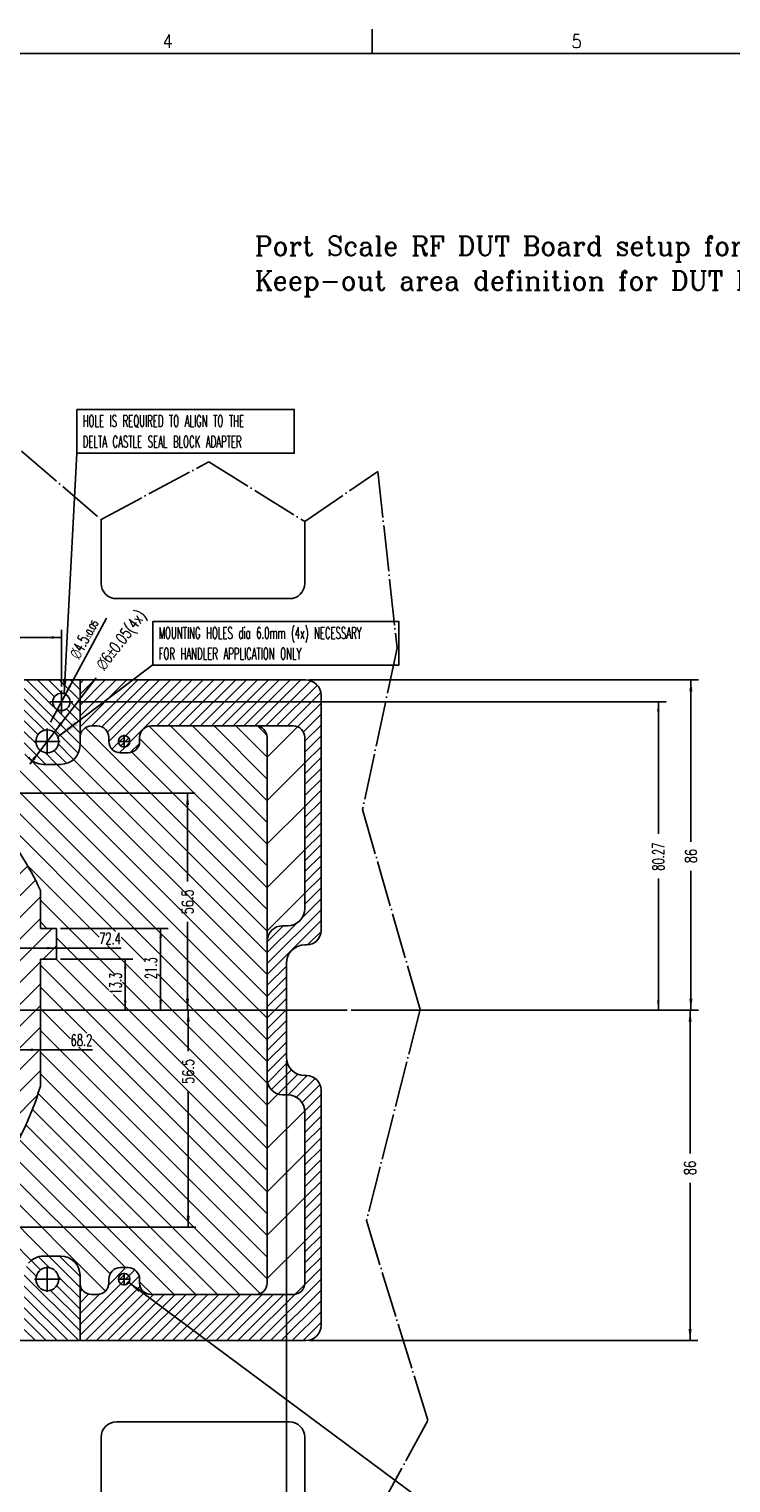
# Model space of a CAD drawing. Header units: inches. Extents: x 0 to 841, y 0 to 594.
# Tile 11 of 16: x 331 to 514, y 216 to 594. Entities that reach past the tile are written whole.
import ezdxf

# ---------------------------------------------------------------- set-up
doc = ezdxf.new("R2010")
doc.units = ezdxf.units.IN
doc.linetypes.add('DOT_CENTER', pattern=[14, 12, -1, 0, -1])
doc.linetypes.add('PHANTOM', pattern=[13, 10, -1, 0, -1, 0, -1])
doc.layers.add('1', color=7, linetype='Continuous')
doc.styles.add('CONVERTER_11', font='txt.shx', dxfattribs={"width": 0.63})
doc.styles.add('CONVERTER_12', font='complex.shx', dxfattribs={"width": 0.973})
doc.styles.add('CONVERTER_14', font='txt.shx', dxfattribs={"width": 0.72})
doc.styles.add('CONVERTER_15', font='txt.shx', dxfattribs={"width": 0.54})
doc.styles.add('CONVERTER_16', font='txt.shx', dxfattribs={"width": 0.9})
doc.dimstyles.new('ME10_DIM_13', dxfattribs={"dimtxt": 3, "dimasz": 3, "dimexe": 2, "dimexo": 1, "dimgap": 2, "dimtad": 0, "dimdsep": 46, "dimtxsty": 'CONVERTER_14', "dimsah": 1, "dimcen": 0.09, "dimclrd": 3, "dimclre": 3, "dimclrt": 3, "dimadec": 0, "dimazin": 0, "dimtfac": 1, "dimtdec": 4, "dimtix": 1, "dimtmove": 0, "dimatfit": 3, "dimfxl": 1, "dimtolj": 1, "dimtzin": 0, "dimarcsym": 0})
doc.dimstyles.new('ME10_DIM_14', dxfattribs={"dimtxt": 3, "dimasz": 3, "dimexe": 2, "dimexo": 1, "dimgap": 2, "dimtad": 0, "dimdsep": 46, "dimtxsty": 'CONVERTER_14', "dimsah": 1, "dimcen": 0.09, "dimclrd": 3, "dimclre": 3, "dimclrt": 3, "dimadec": 0, "dimazin": 0, "dimtfac": 1, "dimtdec": 4, "dimtix": 1, "dimtmove": 0, "dimatfit": 3, "dimfxl": 1, "dimtolj": 1, "dimtzin": 0, "dimarcsym": 0})
doc.dimstyles.new('ME10_DIM_31', dxfattribs={"dimtxt": 3, "dimasz": 3, "dimexe": 2, "dimexo": 1, "dimgap": 2, "dimtad": 0, "dimdsep": 46, "dimtxsty": 'CONVERTER_14', "dimsah": 1, "dimcen": 0.09, "dimclrd": 3, "dimclre": 3, "dimclrt": 3, "dimadec": 0, "dimazin": 0, "dimtfac": 1, "dimtdec": 4, "dimtix": 1, "dimtmove": 0, "dimatfit": 3, "dimfxl": 1, "dimtolj": 1, "dimtzin": 0, "dimarcsym": 0})
doc.dimstyles.new('ME10_DIM_51', dxfattribs={"dimtxt": 3, "dimasz": 3, "dimexe": 2, "dimexo": 0, "dimgap": 2, "dimtad": 0, "dimdsep": 46, "dimtxsty": 'CONVERTER_14', "dimsah": 1, "dimcen": 0.09, "dimclrd": 3, "dimclre": 3, "dimclrt": 3, "dimadec": 0, "dimazin": 0, "dimtfac": 1, "dimtdec": 4, "dimtix": 1, "dimtmove": 0, "dimatfit": 3, "dimfxl": 1, "dimtolj": 1, "dimtzin": 0, "dimarcsym": 0})
doc.dimstyles.new('ME10_DIM_52', dxfattribs={"dimtxt": 3, "dimasz": 3, "dimexe": 2, "dimexo": 0, "dimgap": 2, "dimtad": 0, "dimdsep": 46, "dimtxsty": 'CONVERTER_14', "dimsah": 1, "dimcen": 0.09, "dimclrd": 3, "dimclre": 3, "dimclrt": 3, "dimadec": 0, "dimazin": 0, "dimtfac": 1, "dimtdec": 4, "dimtix": 1, "dimtmove": 0, "dimatfit": 3, "dimfxl": 1, "dimtolj": 1, "dimtzin": 0, "dimarcsym": 0})
doc.dimstyles.new('ME10_DIM_57', dxfattribs={"dimtxt": 3, "dimasz": 2.5, "dimexe": 2, "dimexo": 1, "dimgap": 1, "dimtad": 1, "dimdsep": 46, "dimtxsty": 'CONVERTER_11', "dimsah": 1, "dimcen": 0.09, "dimclrd": 3, "dimclre": 3, "dimclrt": 3, "dimadec": 0, "dimazin": 0, "dimtfac": 1, "dimtdec": 4, "dimtix": 1, "dimtmove": 0, "dimatfit": 3, "dimfxl": 1, "dimtolj": 1, "dimtzin": 0, "dimarcsym": 0})
doc.dimstyles.new('ME10_DIM_58', dxfattribs={"dimtxt": 3, "dimasz": 2.5, "dimexe": 2, "dimexo": 1, "dimgap": 1, "dimtad": 1, "dimdsep": 46, "dimtxsty": 'CONVERTER_11', "dimsah": 1, "dimcen": 0.09, "dimclrd": 3, "dimclre": 3, "dimclrt": 3, "dimadec": 0, "dimazin": 0, "dimtfac": 1, "dimtdec": 4, "dimtix": 1, "dimtmove": 0, "dimatfit": 3, "dimfxl": 1, "dimtolj": 1, "dimtzin": 0, "dimarcsym": 0})
doc.dimstyles.new('ME10_DIM_71', dxfattribs={"dimtxt": 3, "dimasz": 2.5, "dimexe": 2, "dimexo": 1, "dimgap": 1, "dimtad": 1, "dimdsep": 46, "dimtxsty": 'CONVERTER_11', "dimsah": 1, "dimcen": 0.09, "dimclrd": 3, "dimclre": 3, "dimclrt": 3, "dimadec": 0, "dimazin": 0, "dimtfac": 1, "dimtdec": 4, "dimtix": 1, "dimtmove": 0, "dimatfit": 3, "dimfxl": 1, "dimtolj": 1, "dimtzin": 0, "dimarcsym": 0})
doc.dimstyles.new('ME10_DIM_72', dxfattribs={"dimtxt": 3, "dimasz": 2.5, "dimexe": 2, "dimexo": 1, "dimgap": 1, "dimtad": 1, "dimdsep": 46, "dimtxsty": 'CONVERTER_11', "dimsah": 1, "dimcen": 0.09, "dimclrd": 3, "dimclre": 3, "dimclrt": 3, "dimadec": 0, "dimazin": 0, "dimtfac": 1, "dimtdec": 4, "dimtix": 1, "dimtmove": 0, "dimatfit": 3, "dimfxl": 1, "dimtolj": 1, "dimtzin": 0, "dimarcsym": 0})
doc.dimstyles.new('ME10_DIM_76', dxfattribs={"dimtxt": 3, "dimasz": 2.5, "dimexe": 2, "dimexo": 1, "dimgap": 2, "dimtad": 0, "dimdsep": 46, "dimtxsty": 'CONVERTER_11', "dimsah": 1, "dimcen": 0.09, "dimclrd": 3, "dimclre": 3, "dimclrt": 3, "dimadec": 0, "dimazin": 0, "dimtfac": 1, "dimtdec": 4, "dimtix": 1, "dimtmove": 0, "dimatfit": 3, "dimfxl": 1, "dimtolj": 1, "dimtzin": 0, "dimarcsym": 0})
doc.dimstyles.new('ME10_DIM_78', dxfattribs={"dimtxt": 3, "dimasz": 2.5, "dimexe": 2, "dimexo": 1, "dimgap": 2, "dimtad": 0, "dimdsep": 46, "dimtxsty": 'CONVERTER_11', "dimsah": 1, "dimcen": 0.09, "dimclrd": 3, "dimclre": 3, "dimclrt": 3, "dimadec": 0, "dimazin": 0, "dimtfac": 1, "dimtdec": 4, "dimtix": 1, "dimtmove": 0, "dimatfit": 3, "dimfxl": 1, "dimtolj": 1, "dimtzin": 0, "dimarcsym": 0})
doc.dimstyles.get("Standard").update_dxf_attribs({"dimtxt": 0.18, "dimasz": 0.18, "dimexe": 0.18, "dimexo": 0.0625, "dimgap": 0.09, "dimtad": 0, "dimtih": 1, "dimtoh": 1, "dimdec": 4, "dimzin": 0, "dimdsep": 46, "dimtxsty": 'Standard', "dimcen": 0.09, "dimadec": 0, "dimazin": 0, "dimtfac": 1, "dimtdec": 4, "dimtofl": 0, "dimtmove": 0, "dimatfit": 3, "dimfxl": 1, "dimtolj": 1, "dimtzin": 0, "dimarcsym": 0})
pattern_1 = [(45, (0, 0), (-0.7071068, 0.7071068), [])]
pattern_2 = [(45, (0, 0), (-5.65685, 5.65685), [])]

# ---------------------------------------------------------------- blocks, each defined once
blk = doc.blocks.new('TOP__1', base_point=(265.98, 364.74))
at = {"color": 1, "linetype": 'Continuous'}
for p, q in [((349.97, 449.73), (349.97, 466.32)), ((402.97, 465.82), (402.97, 449.73)), ((398.97, 445.73), (353.97, 445.73)), ((353.97, 231.45), (398.97, 231.45)), ((349.97, 204.77), (349.97, 227.45)), ((402.97, 227.45), (402.97, 203.87))]:
    blk.add_line(p, q, dxfattribs=at)
for centre, start, end in [((353.97, 449.73), 180, 270), ((398.97, 449.73), 270, 0), ((353.97, 227.45), 90, 180), ((398.97, 227.45), 0, 90)]:
    blk.add_arc(centre, 4, start, end, dxfattribs=at)
blk = doc.blocks.new('TOP__2', base_point=(356.45, 317.08))
at = {"layer": '1', "color": 1}
for points in [[(343.68, 494.98), (343.68, 483.58), (400.23, 483.58), (400.23, 494.98)], [(363.45, 439.79), (363.45, 428.39), (427.42, 428.39), (427.42, 439.79)]]:
    blk.add_lwpolyline(points, close=True, dxfattribs=at)
at = {"layer": '1', "color": 1, "char_height": 3, "attachment_point": 7, "line_spacing_factor": 1.080432, "style": 'CONVERTER_15'}
for s, insert in [('HOLE IS REQUIRED TO ALIGN TO THE\\PDELTA CASTLE SEAL BLOCK ADAPTER', (345.18, 485.08)), ('MOUNTING HOLES dia 6.0mm (4x) NECESSARY\\PFOR HANDLER APPLICATION ONLY', (364.95, 429.89))]:
    blk.add_mtext(s, dxfattribs=dict(at, insert=insert))
blk = doc.blocks.new('front1__3', base_point=(427.84, 364.74))
at = {"layer": '1', "color": 1, "linetype": 'DOT_CENTER'}
for p, q in [((329.31, 484.13), (349.97, 466.32)), ((349.97, 466.32), (377.97, 481.32)), ((377.97, 481.32), (402.97, 465.82)), ((402.97, 465.82), (421.97, 478.82)), ((421.97, 478.82), (426.97, 432.82)), ((426.97, 432.82), (417.97, 390.82)), ((417.97, 390.82), (432.97, 338.82)), ((432.97, 338.82), (418.97, 283.82)), ((418.97, 283.82), (434.97, 231.82)), ((434.97, 231.82), (415.97, 196.82))]:
    blk.add_line(p, q, dxfattribs=at)
for name, p in [('TOP__1', (265.98, 364.74)), ('TOP__2', (356.45, 317.08))]:
    blk.add_blockref(name, p)
blk = doc.blocks.new('2__4', base_point=(446.11, 338.72))
blk.add_blockref('front1__3', (427.84, 364.74))
at = {"layer": '1', "color": 1, "insert": (389.97, 524.4), "char_height": 5, "attachment_point": 7, "line_spacing_factor": 1.080432, "style": 'CONVERTER_12'}
blk.add_mtext('Port Scale RF DUT Board setup for Segmented Bridge Adpater for Delta/Multitest handler\\PKeep-out area definition for DUT Board design, using Purge Kit N2367A in DUT IF', dxfattribs=at)
blk = doc.blocks.new('rf_stiffener_assy__5', base_point=(446.11, 338.72))
at = {"layer": '1'}
blk.add_blockref('2__4', (446.11, 338.72), dxfattribs=at)
blk = doc.blocks.new('*D17')
at = {"layer": '1', "color": 3, "linetype": 'Continuous'}
for p, q in [((414.98, 338.59), (505.18, 338.59)), ((503.18, 301.28), (503.18, 338.59)), ((503.18, 252.59), (503.18, 293.68)), ((404.18, 252.59), (505.18, 252.59))]:
    blk.add_line(p, q, dxfattribs=at)
at = {"layer": '1', "color": 3}
for points in [[(503.58, 335.59), (502.79, 335.59), (503.18, 338.59)], [(502.79, 255.59), (503.58, 255.59), (503.18, 252.59)]]:
    blk.add_solid(points, dxfattribs=at)
at = {"layer": '1', "color": 3, "insert": (504.68, 295.68), "char_height": 3, "attachment_point": 7, "rotation": 90, "line_spacing_factor": 0.60024, "style": 'CONVERTER_14'}
blk.add_mtext('86', dxfattribs=at)
blk = doc.blocks.new('*D18')
at = {"layer": '1', "color": 3, "linetype": 'Continuous'}
for p, q in [((404.18, 424.59), (505.39, 424.59)), ((503.39, 424.59), (503.39, 382.47)), ((503.39, 374.87), (503.39, 338.59)), ((414.98, 338.59), (505.39, 338.59))]:
    blk.add_line(p, q, dxfattribs=at)
at = {"layer": '1', "color": 3}
for points in [[(503.78, 421.59), (502.99, 421.59), (503.39, 424.59)], [(502.99, 341.59), (503.78, 341.59), (503.39, 338.59)]]:
    blk.add_solid(points, dxfattribs=at)
at = {"layer": '1', "color": 3, "insert": (504.89, 376.87), "char_height": 3, "attachment_point": 7, "rotation": 90, "line_spacing_factor": 0.60024, "style": 'CONVERTER_14'}
blk.add_mtext('86', dxfattribs=at)
blk = doc.blocks.new('*D35')
at = {"layer": '1', "color": 3, "linetype": 'Continuous'}
for p, q in [((398.18, 325.34), (398.18, 104.22)), ((265.98, 239.59), (265.98, 104.22)), ((325.97, 106.22), (265.98, 106.22)), ((398.18, 106.22), (337.95, 106.22))]:
    blk.add_line(p, q, dxfattribs=at)
at = {"layer": '1', "color": 3}
for points in [[(268.98, 106.61), (268.98, 105.82), (265.98, 106.22)], [(395.18, 105.82), (395.18, 106.61), (398.18, 106.22)]]:
    blk.add_solid(points, dxfattribs=at)
at = {"layer": '1', "color": 3, "insert": (327.97, 104.72), "char_height": 3, "attachment_point": 7, "rotation": 0.0001, "line_spacing_factor": 0.60024, "style": 'CONVERTER_14'}
blk.add_mtext('132.2', dxfattribs=at)
blk = doc.blocks.new('*D55')
at = {"layer": '1', "color": 3, "linetype": 'Continuous'}
for p, q in [((314.88, 395.09), (374.46, 395.09)), ((372.46, 395.09), (372.46, 372.11)), ((372.46, 361.57), (372.46, 338.59)), ((265.98, 338.59), (374.46, 338.59))]:
    blk.add_line(p, q, dxfattribs=at)
at = {"layer": '1', "color": 3}
for points in [[(372.85, 392.09), (372.06, 392.09), (372.46, 395.09)], [(372.06, 341.59), (372.85, 341.59), (372.46, 338.59)]]:
    blk.add_solid(points, dxfattribs=at)
at = {"layer": '1', "color": 3, "insert": (373.96, 363.57), "char_height": 3, "attachment_point": 7, "rotation": 90, "line_spacing_factor": 0.60024, "style": 'CONVERTER_14'}
blk.add_mtext('56.5', dxfattribs=at)
blk = doc.blocks.new('*D56')
at = {"layer": '1', "color": 3, "linetype": 'Continuous'}
for p, q in [((265.98, 338.59), (374.63, 338.59)), ((372.63, 327.98), (372.63, 338.59)), ((372.63, 282.09), (372.63, 317.44)), ((314.88, 282.09), (374.63, 282.09))]:
    blk.add_line(p, q, dxfattribs=at)
at = {"layer": '1', "color": 3}
for points in [[(373.03, 335.59), (372.24, 335.59), (372.63, 338.59)], [(372.24, 285.09), (373.03, 285.09), (372.63, 282.09)]]:
    blk.add_solid(points, dxfattribs=at)
at = {"layer": '1', "color": 3, "insert": (374.13, 319.44), "char_height": 3, "attachment_point": 7, "rotation": 90, "line_spacing_factor": 0.60024, "style": 'CONVERTER_14'}
blk.add_mtext('56.5', dxfattribs=at)
blk = doc.blocks.new('*D61')
at = {"layer": '1', "color": 3, "linetype": 'Continuous'}
for p, q in [((265.98, 339.59), (265.98, 356.78)), ((338.38, 352.89), (338.38, 356.78)), ((265.98, 354.78), (338.38, 354.78)), ((338.38, 354.78), (355.17, 354.78))]:
    blk.add_line(p, q, dxfattribs=at)
at = {"layer": '1', "color": 3}
for points in [[(268.48, 355.1), (268.48, 354.45), (265.98, 354.78)], [(335.88, 354.45), (335.88, 355.1), (338.38, 354.78)]]:
    blk.add_solid(points, dxfattribs=at)
at = {"layer": '1', "color": 3, "insert": (349.45, 355.78), "char_height": 3, "attachment_point": 7, "rotation": 0.0001, "line_spacing_factor": 0.60024, "style": 'CONVERTER_11'}
blk.add_mtext('72.4', dxfattribs=at)
blk = doc.blocks.new('*D62')
at = {"layer": '1', "color": 3, "linetype": 'Continuous'}
for p, q in [((265.98, 337.59), (265.98, 326.29)), ((334.18, 319.85), (334.18, 330.29)), ((265.98, 328.29), (334.18, 328.29)), ((334.18, 328.29), (347.74, 328.29))]:
    blk.add_line(p, q, dxfattribs=at)
at = {"layer": '1', "color": 3}
for points in [[(268.48, 328.62), (268.48, 327.96), (265.98, 328.29)], [(331.68, 327.96), (331.68, 328.62), (334.18, 328.29)]]:
    blk.add_solid(points, dxfattribs=at)
at = {"layer": '1', "color": 3, "insert": (342.02, 329.29), "char_height": 3, "attachment_point": 7, "rotation": 0.0001, "line_spacing_factor": 0.60024, "style": 'CONVERTER_11'}
blk.add_mtext('68.2', dxfattribs=at)
blk = doc.blocks.new('*D75')
at = {"layer": '1', "color": 3, "linetype": 'Continuous'}
for p, q in [((339.38, 351.89), (358.25, 351.89)), ((356.25, 351.89), (356.25, 338.59)), ((412.98, 338.59), (354.25, 338.59))]:
    blk.add_line(p, q, dxfattribs=at)
at = {"layer": '1', "color": 3}
for points in [[(356.57, 349.39), (355.92, 349.39), (356.25, 351.89)], [(355.92, 341.09), (356.57, 341.09), (356.25, 338.59)]]:
    blk.add_solid(points, dxfattribs=at)
at = {"layer": '1', "color": 3, "insert": (355.25, 342.7), "char_height": 3, "attachment_point": 7, "rotation": 90, "line_spacing_factor": 0.60024, "style": 'CONVERTER_11'}
blk.add_mtext('13.3', dxfattribs=at)
blk = doc.blocks.new('*D76')
at = {"layer": '1', "color": 3, "linetype": 'Continuous'}
for p, q in [((339.38, 359.89), (367.46, 359.89)), ((365.46, 359.89), (365.46, 338.59)), ((412.98, 338.59), (363.46, 338.59))]:
    blk.add_line(p, q, dxfattribs=at)
at = {"layer": '1', "color": 3}
for points in [[(365.78, 357.39), (365.13, 357.39), (365.46, 359.89)], [(365.13, 341.09), (365.78, 341.09), (365.46, 338.59)]]:
    blk.add_solid(points, dxfattribs=at)
at = {"layer": '1', "color": 3, "insert": (364.46, 346.7), "char_height": 3, "attachment_point": 7, "rotation": 90, "line_spacing_factor": 0.60024, "style": 'CONVERTER_11'}
blk.add_mtext('21.3', dxfattribs=at)
blk = doc.blocks.new('*D102')
at = {"layer": '1', "color": 3, "linetype": 'Continuous'}
blk.add_line((331.41, 402.65), (348.68, 425.09), dxfattribs=at)
at = {"layer": '1', "color": 3}
for points in [[(339.33, 413.59), (339.95, 413.11), (337.81, 410.97)], [(332.64, 403.6), (332.01, 404.08), (334.15, 406.21)]]:
    blk.add_solid(points, dxfattribs=at)
at = {"layer": '1', "color": 3, "insert": (351.52, 426.33), "char_height": 3, "attachment_point": 7, "rotation": 52.4331, "line_spacing_factor": 0.60024, "style": 'CONVERTER_14'}
blk.add_mtext('\\C3;{\\Fgdt;n}\\C3;\\C3;6\\C3;\\H3;{\\Fgdt;`}0.05\\C3;(4x)', dxfattribs=at)
blk = doc.blocks.new('*D105')
at = {"layer": '1', "color": 3, "linetype": 'Continuous'}
for p, q in [((343.64, 418.86), (496.92, 418.86)), ((494.92, 418.86), (494.92, 384.53)), ((494.92, 372.92), (494.92, 338.59)), ((414.98, 338.59), (496.92, 338.59))]:
    blk.add_line(p, q, dxfattribs=at)
at = {"layer": '1', "color": 3}
for points in [[(495.25, 416.36), (494.59, 416.36), (494.92, 418.86)], [(494.59, 341.09), (495.25, 341.09), (494.92, 338.59)]]:
    blk.add_solid(points, dxfattribs=at)
at = {"layer": '1', "color": 3, "insert": (496.42, 374.92), "char_height": 3, "attachment_point": 7, "rotation": 90, "line_spacing_factor": 0.60024, "style": 'CONVERTER_11'}
blk.add_mtext('80.27', dxfattribs=at)
blk = doc.blocks.new('*D107')
at = {"layer": '1', "color": 3, "linetype": 'Continuous'}
for p, q in [((265.98, 433.59), (265.98, 437.63)), ((290.11, 435.63), (265.98, 435.63)), ((339.64, 435.63), (301.72, 435.63)), ((339.64, 422.86), (339.64, 437.63))]:
    blk.add_line(p, q, dxfattribs=at)
at = {"layer": '1', "color": 3}
for points in [[(268.48, 435.96), (268.48, 435.3), (265.98, 435.63)], [(337.14, 435.3), (337.14, 435.96), (339.64, 435.63)]]:
    blk.add_solid(points, dxfattribs=at)
at = {"layer": '1', "color": 3, "insert": (292.11, 434.13), "char_height": 3, "attachment_point": 7, "rotation": 0.0001, "line_spacing_factor": 0.60024, "style": 'CONVERTER_11'}
blk.add_mtext('73.66', dxfattribs=at)
blk = doc.blocks.new('*D112')
at = {"layer": '1', "color": 3, "linetype": 'Continuous'}
blk.add_line((336.8, 413.58), (351.36, 440.66), dxfattribs=at)
at = {"layer": '1', "color": 3}
for points in [[(341.6, 423.2), (342.18, 422.89), (340.71, 420.84)], [(337.68, 414.52), (337.11, 414.83), (338.58, 416.88)]]:
    blk.add_solid(points, dxfattribs=at)
at = {"layer": '1', "color": 3, "insert": (343.58, 428.3), "char_height": 3, "attachment_point": 7, "rotation": 61.7437, "line_spacing_factor": 0.60024, "style": 'CONVERTER_11'}
blk.add_mtext('\\C3; {\\Fgdt;n}\\C3;\\C3;4.5\\C3;\\H1.8;{\\Fgdt;`}0.05', dxfattribs=at)
blk = doc.blocks.new('Drawing_Grid_Zones__9', base_point=(6.35, 6.35))
at = {"layer": '1', "color": 4, "linetype": 'Continuous'}
blk.add_line((420.5, 594), (420.5, 587.65), dxfattribs=at)
at = {"layer": '1', "color": 4, "char_height": 3.5, "attachment_point": 5, "line_spacing_factor": 1.080432, "style": 'CONVERTER_16'}
for s, insert in [('4', (367.31875, 590.825)), ('5', (473.68125, 590.825))]:
    blk.add_mtext(s, dxfattribs=dict(at, insert=insert))
blk = doc.blocks.new('A1_Size_Verigy_Frame__11', base_point=(6.35, 6.35))
at = {"layer": '1', "color": 7, "linetype": 'Continuous'}
blk.add_line((831.65, 587.65), (9.35, 587.65), dxfattribs=at)
at = {"layer": '1'}
blk.add_blockref('Drawing_Grid_Zones__9', (6.35, 6.35), dxfattribs=at)
blk = doc.blocks.new('TOP__6', base_point=(428.566, 317.897))
at = {"layer": '1', "linetype": 'Continuous'}
h = blk.add_hatch(dxfattribs=at)
h.set_pattern_fill('_USER', color=1, scale=2, angle=315, pattern_type=0)
h.set_pattern_definition([(315, (0, 0), (1.4142136, 1.4142136), [])])
edge = h.paths.add_edge_path()
edge.add_line((344.484, 424.592), (344.484, 409.592))
edge.add_line((344.484, 409.592), (344.484, 407.592))
edge.add_arc((339.484, 407.592), 5, 270, 360, ccw=False)
edge.add_line((339.484, 402.592), (334.984, 402.592))
edge.add_arc((334.984, 407.592), 5, 218.68219, 270, ccw=False)
edge.add_arc((334.984, 407.592), 5, 180, 218.68219, ccw=False)
edge.add_line((329.984, 407.592), (329.984, 409.592))
edge.add_line((329.984, 409.592), (329.984, 424.592))
edge.add_line((329.984, 424.592), (344.484, 424.592))
edge = h.paths.add_edge_path(flags=16)
edge.add_arc((335.984, 408.592), 3, 0, 360)
edge = h.paths.add_edge_path(flags=16)
edge.add_arc((339.644, 418.862), 2.25, 0, 360)
h = blk.add_hatch(dxfattribs=at)
h.set_pattern_fill('_USER', color=1, scale=2, angle=45, pattern_type=0)
h.set_pattern_definition([(45, (0, 0), (-1.4142136, 1.4142136), [])])
edge = h.paths.add_edge_path()
edge.add_line((344.484, 424.592), (344.484, 409.592))
edge.add_arc((347.484, 409.592), 3, 90, 180, ccw=False)
edge.add_line((347.484, 412.592), (348.984, 412.592))
edge.add_arc((348.984, 409.592), 3, 0, 90, ccw=False)
edge.add_line((351.984, 409.592), (351.984, 408.592))
edge.add_arc((354.984, 408.592), 3, 180, 270)
edge.add_line((354.984, 405.592), (356.984, 405.592))
edge.add_arc((356.984, 408.592), 3, 270, 360)
edge.add_line((359.984, 408.592), (359.984, 409.592))
edge.add_arc((362.984, 409.592), 3, 90, 180, ccw=False)
edge.add_line((362.984, 412.592), (390.184, 412.592))
edge.add_line((390.184, 412.592), (399.974, 412.592))
edge.add_arc((399.974, 409.592), 3, 0, 90, ccw=False)
edge.add_line((402.974, 409.592), (402.974, 365.092))
edge.add_arc((398.474, 365.092), 4.5, 270, 360, ccw=False)
edge.add_line((398.474, 360.592), (397.184, 360.592))
edge.add_arc((397.184, 356.592), 4, 90, 180)
edge.add_line((393.184, 356.592), (393.184, 338.592))
edge.add_line((393.184, 338.592), (393.184, 320.592))
edge.add_arc((397.184, 320.592), 4, 180, 270)
edge.add_line((397.184, 316.592), (398.474, 316.592))
edge.add_arc((398.474, 312.092), 4.5, 0, 90, ccw=False)
edge.add_line((402.974, 312.092), (402.974, 267.592))
edge.add_arc((399.974, 267.592), 3, 270, 360, ccw=False)
edge.add_line((399.974, 264.592), (390.184, 264.592))
edge.add_line((390.184, 264.592), (362.984, 264.592))
edge.add_arc((362.984, 267.592), 3, 180, 270, ccw=False)
edge.add_line((359.984, 267.592), (359.984, 268.592))
edge.add_arc((356.984, 268.592), 3, 0, 90)
edge.add_line((356.984, 271.592), (354.984, 271.592))
edge.add_arc((354.984, 268.592), 3, 90, 180)
edge.add_line((351.984, 268.592), (351.984, 267.592))
edge.add_arc((348.984, 267.592), 3, 270, 360, ccw=False)
edge.add_line((348.984, 264.592), (347.484, 264.592))
edge.add_arc((347.484, 267.592), 3, 180, 270, ccw=False)
edge.add_line((344.484, 267.592), (344.484, 252.592))
edge.add_line((344.484, 252.592), (403.184, 252.592))
edge.add_arc((403.184, 256.592), 4, 270, 360)
edge.add_line((407.184, 256.592), (407.184, 317.842))
edge.add_arc((403.434, 317.842), 3.75, 0, 90)
edge.add_line((403.434, 321.592), (402.934, 321.592))
edge.add_arc((402.934, 326.342), 4.75, 180, 270, ccw=False)
edge.add_line((398.184, 326.342), (398.184, 338.592))
edge.add_line((398.184, 338.592), (398.184, 350.842))
edge.add_arc((402.934, 350.842), 4.75, 90, 180, ccw=False)
edge.add_line((402.934, 355.592), (403.434, 355.592))
edge.add_arc((403.434, 359.342), 3.75, 270, 360)
edge.add_line((407.184, 359.342), (407.184, 420.592))
edge.add_arc((403.184, 420.592), 4, 0, 90)
edge.add_line((403.184, 424.592), (344.484, 424.592))
edge = h.paths.add_edge_path(flags=16)
edge.add_arc((355.984, 408.592), 1.5, 0, 360)
edge = h.paths.add_edge_path(flags=16)
edge.add_arc((355.984, 268.592), 1.5, 0, 360)
h = blk.add_hatch(dxfattribs=at)
h.set_pattern_fill('_USER', color=1, scale=4, angle=315, pattern_type=0)
h.set_pattern_definition([(315, (0, 0), (2.828427, 2.828427), [])])
edge = h.paths.add_edge_path()
edge.add_line((339.484, 402.592), (334.984, 402.592))
edge.add_arc((334.984, 407.592), 5, 218.68219, 270, ccw=False)
edge.add_arc((328.739, 402.592), 3, 38.68219, 90)
edge.add_line((328.739, 405.592), (325.163, 405.592))
edge.add_line((325.163, 405.592), (324.984, 405.592))
edge.add_arc((324.984, 408.592), 3, 236.89777, 270, ccw=False)
edge.add_arc((324.984, 408.592), 3, 180, 236.89777, ccw=False)
edge.add_line((321.984, 408.592), (321.984, 409.592))
edge.add_arc((318.984, 409.592), 3, 0, 90)
edge.add_line((318.984, 412.592), (314.884, 412.592))
edge.add_line((314.884, 412.592), (314.884, 408.092))
edge.add_line((314.884, 408.092), (314.884, 404.092))
edge.add_line((314.884, 404.092), (322.984, 404.092))
edge.add_line((322.984, 404.092), (322.984, 403.592))
edge.add_line((322.984, 403.592), (327.184, 403.592))
edge.add_line((327.184, 403.592), (327.184, 395.592))
edge.add_line((327.184, 395.592), (322.984, 395.592))
edge.add_line((322.984, 395.592), (322.984, 387.337))
edge.add_arc((265.984, 338.592), 75, 24.58661, 40.5358, ccw=False)
edge.add_line((334.184, 369.797), (334.184, 359.892))
edge.add_line((334.184, 359.892), (338.384, 359.892))
edge.add_line((338.384, 359.892), (338.384, 351.892))
edge.add_line((338.384, 351.892), (334.184, 351.892))
edge.add_line((334.184, 351.892), (334.184, 318.85))
edge.add_arc((265.984, 338.592), 71, 323.39994, 343.85548, ccw=False)
edge.add_line((322.984, 296.26), (322.984, 281.592))
edge.add_line((322.984, 281.592), (327.184, 281.592))
edge.add_line((327.184, 281.592), (327.184, 273.592))
edge.add_line((327.184, 273.592), (322.984, 273.592))
edge.add_line((322.984, 273.592), (322.984, 273.092))
edge.add_line((322.984, 273.092), (314.884, 273.092))
edge.add_line((314.884, 273.092), (314.884, 269.092))
edge.add_line((314.884, 269.092), (314.884, 264.592))
edge.add_line((314.884, 264.592), (318.984, 264.592))
edge.add_arc((318.984, 267.592), 3, 270, 360)
edge.add_line((321.984, 267.592), (321.984, 268.592))
edge.add_arc((324.984, 268.592), 3, 123.10223, 180, ccw=False)
edge.add_arc((324.984, 268.592), 3, 90, 123.10223, ccw=False)
edge.add_line((324.984, 271.592), (325.163, 271.592))
edge.add_line((325.163, 271.592), (328.739, 271.592))
edge.add_arc((328.739, 274.592), 3, 270, 321.31781)
edge.add_arc((334.984, 269.592), 5, 90, 141.31781, ccw=False)
edge.add_line((334.984, 274.592), (339.484, 274.592))
edge.add_arc((339.484, 269.592), 5, 0, 90, ccw=False)
edge.add_line((344.484, 269.592), (344.484, 267.592))
edge.add_arc((347.484, 267.592), 3, 180, 270)
edge.add_line((347.484, 264.592), (348.984, 264.592))
edge.add_arc((348.984, 267.592), 3, 270, 360)
edge.add_line((351.984, 267.592), (351.984, 268.592))
edge.add_arc((354.984, 268.592), 3, 90, 180, ccw=False)
edge.add_line((354.984, 271.592), (356.984, 271.592))
edge.add_arc((356.984, 268.592), 3, 0, 90, ccw=False)
edge.add_line((359.984, 268.592), (359.984, 267.592))
edge.add_arc((362.984, 267.592), 3, 180, 270)
edge.add_line((362.984, 264.592), (390.184, 264.592))
edge.add_arc((390.184, 267.592), 3, 270, 360)
edge.add_line((393.184, 267.592), (393.184, 320.592))
edge.add_line((393.184, 320.592), (393.184, 338.592))
edge.add_line((393.184, 338.592), (393.184, 356.592))
edge.add_line((393.184, 356.592), (393.184, 409.592))
edge.add_arc((390.184, 409.592), 3, 0, 90)
edge.add_line((390.184, 412.592), (362.984, 412.592))
edge.add_arc((362.984, 409.592), 3, 90, 180)
edge.add_line((359.984, 409.592), (359.984, 408.592))
edge.add_arc((356.984, 408.592), 3, 270, 360, ccw=False)
edge.add_line((356.984, 405.592), (354.984, 405.592))
edge.add_arc((354.984, 408.592), 3, 180, 270, ccw=False)
edge.add_line((351.984, 408.592), (351.984, 409.592))
edge.add_arc((348.984, 409.592), 3, 0, 90)
edge.add_line((348.984, 412.592), (347.484, 412.592))
edge.add_arc((347.484, 409.592), 3, 90, 180)
edge.add_line((344.484, 409.592), (344.484, 407.592))
edge.add_arc((339.484, 407.592), 5, 270, 360, ccw=False)
h.paths.add_polyline_path([(364.756, 346.696), (364.756, 351.789), (361.156, 351.789), (361.156, 346.696)], flags=16)
h.paths.add_polyline_path([(355.546, 342.696), (355.546, 347.789), (351.946, 347.789), (351.946, 342.696)], flags=16)
h.paths.add_polyline_path([(342.02, 328.993), (347.742, 328.993), (347.742, 332.593), (342.02, 332.593)], flags=16)
h.paths.add_polyline_path([(349.448, 355.476), (355.17, 355.476), (355.17, 359.076), (349.448, 359.076)], flags=16)
h = blk.add_hatch(dxfattribs=at)
h.set_pattern_fill('_USER', color=1, scale=8, angle=45, pattern_type=0)
h.set_pattern_definition(pattern_2)
edge = h.paths.add_edge_path()
edge.add_arc((390.184, 409.592), 3, 0, 90, ccw=False)
edge.add_line((393.184, 409.592), (393.184, 356.592))
edge.add_arc((397.184, 356.592), 4, 90, 180, ccw=False)
edge.add_line((397.184, 360.592), (398.474, 360.592))
edge.add_arc((398.474, 365.092), 4.5, 270, 360)
edge.add_line((402.974, 365.092), (402.974, 409.592))
edge.add_arc((399.974, 409.592), 3, 0, 90)
edge.add_line((399.974, 412.592), (390.184, 412.592))
h = blk.add_hatch(dxfattribs=at)
h.set_pattern_fill('_USER', color=1, angle=45, pattern_type=0)
h.set_pattern_definition(pattern_1)
edge = h.paths.add_edge_path()
edge.add_arc((355.984, 408.592), 1.5, 0, 360)
h = blk.add_hatch(dxfattribs=at)
h.set_pattern_fill('_USER', color=1, scale=4, angle=45, pattern_type=0)
h.set_pattern_definition([(45, (0, 0), (-2.828427, 2.828427), [])])
edge = h.paths.add_edge_path()
edge.add_line((307.084, 395.092), (314.884, 395.092))
edge.add_line((314.884, 395.092), (314.884, 404.092))
edge.add_line((314.884, 404.092), (322.984, 404.092))
edge.add_line((322.984, 404.092), (322.984, 403.592))
edge.add_line((322.984, 403.592), (327.184, 403.592))
edge.add_line((327.184, 403.592), (327.184, 395.592))
edge.add_line((327.184, 395.592), (322.984, 395.592))
edge.add_line((322.984, 395.592), (322.984, 387.337))
edge.add_arc((265.984, 338.592), 75, 24.58661, 40.5358, ccw=False)
edge.add_line((334.184, 369.797), (334.184, 359.892))
edge.add_line((334.184, 359.892), (338.384, 359.892))
edge.add_line((338.384, 359.892), (338.384, 351.892))
edge.add_line((338.384, 351.892), (334.184, 351.892))
edge.add_line((334.184, 351.892), (334.184, 318.85))
edge.add_arc((265.984, 338.592), 71, 323.39994, 343.85548, ccw=False)
edge.add_line((322.984, 296.26), (322.984, 281.592))
edge.add_line((322.984, 281.592), (327.184, 281.592))
edge.add_line((327.184, 281.592), (327.184, 273.592))
edge.add_line((327.184, 273.592), (322.984, 273.592))
edge.add_line((322.984, 273.592), (322.984, 273.092))
edge.add_line((322.984, 273.092), (314.884, 273.092))
edge.add_line((314.884, 273.092), (314.884, 282.092))
edge.add_line((314.884, 282.092), (307.084, 282.092))
edge.add_line((307.084, 282.092), (307.084, 273.092))
edge.add_line((307.084, 273.092), (224.884, 273.092))
edge.add_line((224.884, 273.092), (224.884, 282.092))
edge.add_line((224.884, 282.092), (217.084, 282.092))
edge.add_line((217.084, 282.092), (217.084, 273.092))
edge.add_line((217.084, 273.092), (208.984, 273.092))
edge.add_line((208.984, 273.092), (208.984, 273.592))
edge.add_line((208.984, 273.592), (204.784, 273.592))
edge.add_line((204.784, 273.592), (204.784, 281.592))
edge.add_line((204.784, 281.592), (208.984, 281.592))
edge.add_line((208.984, 281.592), (208.984, 296.26))
edge.add_arc((265.984, 338.592), 71, 196.14452, 216.60006, ccw=False)
edge.add_line((197.784, 318.85), (197.784, 359.892))
edge.add_line((197.784, 359.892), (193.584, 359.892))
edge.add_line((193.584, 359.892), (193.584, 367.892))
edge.add_line((193.584, 367.892), (197.784, 367.892))
edge.add_line((197.784, 367.892), (197.784, 369.797))
edge.add_arc((265.984, 338.592), 75, 139.4642, 155.41339, ccw=False)
edge.add_line((208.984, 387.337), (208.984, 395.592))
edge.add_line((208.984, 395.592), (204.784, 395.592))
edge.add_line((204.784, 395.592), (204.784, 403.592))
edge.add_line((204.784, 403.592), (208.984, 403.592))
edge.add_line((208.984, 403.592), (208.984, 404.092))
edge.add_line((208.984, 404.092), (217.084, 404.092))
edge.add_line((217.084, 404.092), (217.084, 395.092))
edge.add_line((217.084, 395.092), (224.884, 395.092))
edge.add_line((224.884, 395.092), (224.884, 404.092))
edge.add_line((224.884, 404.092), (307.084, 404.092))
edge.add_line((307.084, 404.092), (307.084, 395.092))
h.paths.add_polyline_path([(232.838, 360.416), (237.93, 360.416), (237.93, 364.016), (232.838, 364.016)], flags=16)
h.paths.add_polyline_path([(242.166, 311.471), (250.484, 321.322), (247.733, 323.644), (239.415, 313.794)], flags=16)
h.paths.add_polyline_path([(316.157, 362.163), (321.249, 362.163), (321.249, 365.763), (316.157, 365.763)], flags=16)
h.paths.add_polyline_path([(216.283, 368.795), (219.433, 368.795), (219.433, 372.395), (216.283, 372.395)], flags=16)
h.paths.add_polyline_path([(311.962, 368.638), (315.112, 368.638), (315.112, 372.238), (311.962, 372.238)], flags=16)
h.paths.add_polyline_path([(239.194, 397.801), (240.848, 393.487), (244.209, 394.776), (242.555, 399.09)], flags=16)
h.paths.add_polyline_path([(228.472, 395.396), (231.008, 399.258), (227.999, 401.234), (225.463, 397.372)], flags=16)
h.paths.add_polyline_path([(212.336, 403.493), (213.217, 398.958), (216.751, 399.644), (215.87, 404.18)], flags=16)
h.paths.add_polyline_path([(204.967, 397.7), (207.927, 394.153), (210.691, 396.459), (207.731, 400.006)], flags=16)
h.paths.add_polyline_path([(233.7, 286.391), (238.8, 286.391), (238.8, 289.991), (233.7, 289.991)], flags=16)
h.paths.add_polyline_path([(291.343, 286.249), (296.443, 286.249), (296.443, 289.849), (291.343, 289.849)], flags=16)
h.paths.add_polyline_path([(227.102, 291.636), (233.642, 291.636), (233.642, 295.236), (227.102, 295.236)], flags=16)
h.paths.add_polyline_path([(297.208, 291.636), (303.748, 291.636), (303.748, 295.236), (297.208, 295.236)], flags=16)
h.paths.add_polyline_path([(306.107, 385.37), (306.107, 391.91), (302.507, 391.91), (302.507, 385.37)], flags=16)
h.paths.add_polyline_path([(305.988, 279.882), (305.988, 286.422), (302.388, 286.422), (302.388, 279.882)], flags=16)
h = blk.add_hatch(dxfattribs=at)
h.set_pattern_fill('_USER', color=1, scale=8, angle=45, pattern_type=0)
h.set_pattern_definition(pattern_2)
edge = h.paths.add_edge_path()
edge.add_arc((397.184, 320.592), 4, 180, 270, ccw=False)
edge.add_line((393.184, 320.592), (393.184, 267.592))
edge.add_arc((390.184, 267.592), 3, 270, 360, ccw=False)
edge.add_line((390.184, 264.592), (399.974, 264.592))
edge.add_arc((399.974, 267.592), 3, 270, 360)
edge.add_line((402.974, 267.592), (402.974, 312.092))
edge.add_arc((398.474, 312.092), 4.5, 0, 90)
edge.add_line((398.474, 316.592), (397.184, 316.592))
h = blk.add_hatch(dxfattribs=at)
h.set_pattern_fill('_USER', color=1, scale=2, angle=-45, pattern_type=0)
h.set_pattern_definition([(-45, (0, 0), (1.414214, 1.414214), [])])
edge = h.paths.add_edge_path()
edge.add_line((339.484, 274.592), (334.984, 274.592))
edge.add_arc((334.984, 269.592), 5, 90, 141.31781)
edge.add_arc((334.984, 269.592), 5, 141.31781, 180)
edge.add_line((329.984, 269.592), (329.984, 267.592))
edge.add_line((329.984, 267.592), (329.984, 252.592))
edge.add_line((329.984, 252.592), (344.484, 252.592))
edge.add_line((344.484, 252.592), (344.484, 267.592))
edge.add_line((344.484, 267.592), (344.484, 269.592))
edge.add_arc((339.484, 269.592), 5, 0, 90)
edge = h.paths.add_edge_path(flags=16)
edge.add_arc((335.984, 268.592), 3, 0, 360)
h = blk.add_hatch(dxfattribs=at)
h.set_pattern_fill('_USER', color=1, angle=45, pattern_type=0)
h.set_pattern_definition(pattern_1)
edge = h.paths.add_edge_path()
edge.add_arc((355.984, 268.592), 1.5, 0, 360)
at = {"color": 7, "linetype": 'Continuous'}
for p, q in [((329.984, 424.592), (344.484, 424.592)), ((344.484, 409.592), (344.484, 424.592)), ((344.484, 424.592), (344.484, 409.592)), ((407.184, 359.342), (407.184, 420.592)), ((348.984, 412.592), (347.484, 412.592)), ((390.184, 412.592), (362.984, 412.592)), ((390.184, 412.592), (399.974, 412.592)), ((399.974, 412.592), (390.184, 412.592)), ((344.484, 407.592), (344.484, 409.592)), ((351.984, 408.592), (351.984, 409.592)), ((359.984, 409.592), (359.984, 408.592)), ((393.184, 409.592), (393.184, 356.592)), ((402.974, 409.592), (402.974, 365.092)), ((402.974, 365.092), (402.974, 409.592)), ((356.984, 405.592), (354.984, 405.592)), ((339.484, 402.592), (334.984, 402.592)), ((397.184, 360.592), (398.474, 360.592)), ((398.474, 360.592), (397.184, 360.592)), ((393.184, 356.592), (393.184, 338.592)), ((403.434, 355.592), (402.934, 355.592)), ((398.184, 350.842), (398.184, 338.592)), ((393.184, 338.592), (393.184, 320.592)), ((398.184, 338.592), (398.184, 326.342)), ((393.184, 320.592), (393.184, 267.592)), ((402.934, 321.592), (403.434, 321.592)), ((398.474, 316.592), (397.184, 316.592)), ((397.184, 316.592), (398.474, 316.592)), ((407.184, 256.592), (407.184, 317.842)), ((402.974, 312.092), (402.974, 267.592)), ((402.974, 267.592), (402.974, 312.092)), ((334.984, 274.592), (339.484, 274.592)), ((356.984, 271.592), (354.984, 271.592)), ((344.484, 267.592), (344.484, 252.592)), ((351.984, 268.592), (351.984, 267.592)), ((359.984, 267.592), (359.984, 268.592)), ((347.484, 264.592), (348.984, 264.592)), ((362.984, 264.592), (390.184, 264.592)), ((390.184, 264.592), (399.974, 264.592)), ((399.974, 264.592), (390.184, 264.592)), ((344.484, 252.592), (187.484, 252.592)), ((344.484, 252.592), (329.984, 252.592))]:
    blk.add_line(p, q, dxfattribs=at)
for centre, radius in [((335.984, 408.592), 3), ((355.984, 408.592), 1.5), ((335.984, 268.592), 3), ((355.984, 268.592), 1.5)]:
    blk.add_circle(centre, radius, dxfattribs=at)
for centre, radius, start, end in [((347.484, 409.592), 3, 90, 180), ((348.984, 409.592), 3, 0, 90), ((362.984, 409.592), 3, 90, 180), ((390.184, 409.592), 3, 0, 90), ((399.974, 409.592), 3, 0, 90), ((399.974, 409.592), 3, 0, 90), ((339.484, 407.592), 5, 270, 0), ((354.984, 408.592), 3, 180, 270), ((356.984, 408.592), 3, 270, 0), ((334.984, 407.592), 5, 218.68219, 270), ((398.474, 365.092), 4.5, 270, 0), ((398.474, 365.092), 4.5, 270, 0), ((397.184, 356.592), 4, 90, 180), ((397.184, 356.592), 4, 90, 180), ((403.434, 359.342), 3.75, 270, 0), ((402.934, 350.842), 4.75, 90, 180), ((402.934, 326.342), 4.75, 180, 270), ((397.184, 320.592), 4, 180, 270), ((397.184, 320.592), 4, 180, 270), ((403.434, 317.842), 3.75, 0, 90), ((398.474, 312.092), 4.5, 0, 90), ((398.474, 312.092), 4.5, 0, 90), ((334.984, 269.592), 5, 90, 141.31781), ((339.484, 269.592), 5, 0, 90), ((354.984, 268.592), 3, 90, 180), ((356.984, 268.592), 3, 0, 90), ((347.484, 267.592), 3, 180, 270), ((348.984, 267.592), 3, 270, 0), ((362.984, 267.592), 3, 180, 270), ((390.184, 267.592), 3, 270, 0), ((399.974, 267.592), 3, 270, 0), ((399.974, 267.592), 3, 270, 0)]:
    blk.add_arc(centre, radius, start, end, dxfattribs=at)
at = {"layer": '1', "color": 7, "linetype": 'Continuous'}
for p, q in [((344.484, 424.592), (403.184, 424.592)), ((344.484, 267.592), (344.484, 269.592)), ((344.484, 252.592), (403.184, 252.592))]:
    blk.add_line(p, q, dxfattribs=at)
at = {"layer": '1', "color": 1, "linetype": 'DOT_CENTER'}
for p, q in [((339.644, 418.862), (339.644, 421.862)), ((339.644, 418.862), (336.644, 418.862)), ((339.644, 418.862), (339.644, 415.862)), ((339.644, 418.862), (342.644, 418.862)), ((265.984, 338.592), (413.984, 338.592))]:
    blk.add_line(p, q, dxfattribs=at)
at = {"layer": '1', "color": 2, "linetype": 'PHANTOM'}
for p, q in [((335.984, 411.892), (335.984, 405.292)), ((355.984, 410.242), (355.984, 406.942)), ((339.284, 408.592), (332.684, 408.592)), ((357.634, 408.592), (354.334, 408.592)), ((335.984, 271.892), (335.984, 265.292)), ((355.984, 270.242), (355.984, 266.942)), ((339.284, 268.592), (332.684, 268.592)), ((357.634, 268.592), (354.334, 268.592))]:
    blk.add_line(p, q, dxfattribs=at)
at = {"layer": '1', "color": 1, "linetype": 'Continuous'}
for p, q in [((334.184, 369.797), (334.184, 359.892)), ((334.184, 359.892), (338.384, 359.892)), ((338.384, 359.892), (338.384, 351.892)), ((338.384, 351.892), (334.184, 351.892)), ((334.184, 351.892), (334.184, 318.85))]:
    blk.add_line(p, q, dxfattribs=at)
at = {"layer": '1', "color": 7, "linetype": 'Continuous'}
blk.add_circle((339.644, 418.862), 2.25, dxfattribs=at)
for centre, start, end in [((403.184, 420.592), 0, 90), ((403.184, 256.592), 270, 0)]:
    blk.add_arc(centre, 4, start, end, dxfattribs=at)
at = {"layer": '1', "color": 1, "linetype": 'Continuous'}
for radius, start, end in [(75, 24.58661, 40.5358), (71, 323.39994, 343.85548)]:
    blk.add_arc((265.984, 338.592), radius, start, end, dxfattribs=at)
at = {"layer": '1', "color": 3}
for points in [[(343.054, 414.002), (344.009, 412.744), (338.754, 409.744)], [(360.261, 265.966), (359.712, 265.226), (357.176, 267.682)]]:
    blk.add_solid(points, dxfattribs=at)
blk.add_blockref('rf_stiffener_assy__5', (446.106, 338.724))
at = {"layer": '1'}
blk.add_blockref('*D102', (0, 0), dxfattribs=at)
for base, p1, p2, dimstyle, picture, middle in [((503.39, 424.592), (413.984, 338.592), (403.184, 424.592), 'ME10_DIM_14', '*D18', (503.39, 378.675)), ((372.456, 395.092), (265.984, 338.592), (314.884, 395.092), 'ME10_DIM_51', '*D55', (372.456, 366.842)), ((365.456, 359.892), (413.984, 338.592), (338.384, 359.892), 'ME10_DIM_72', '*D76', (362.956, 349.242)), ((356.246, 351.892), (413.984, 338.592), (338.384, 351.892), 'ME10_DIM_71', '*D75', (353.746, 345.242)), ((372.63, 282.092), (265.984, 338.592), (314.884, 282.092), 'ME10_DIM_52', '*D56', (372.63, 322.705)), ((503.181, 252.592), (413.984, 338.592), (403.184, 252.592), 'ME10_DIM_13', '*D17', (503.181, 297.479))]:
    dim = blk.add_linear_dim(base=base, p1=p1, p2=p2, angle=90, dimstyle=dimstyle, dxfattribs=at)
    dim.commit()
    dim.dimension.update_dxf_attribs({"geometry": picture, "text_midpoint": middle, "text_rotation": 90})
for base, p1, p2, dimstyle, picture, middle in [((265.984, 354.776), (338.384, 351.892), (265.984, 338.592), 'ME10_DIM_57', '*D61', (352.309, 357.276)), ((265.984, 328.293), (334.184, 318.85), (265.984, 338.592), 'ME10_DIM_58', '*D62', (344.881, 330.793)), ((398.184, 106.219), (265.984, 240.592), (398.184, 326.342), 'ME10_DIM_31', '*D35', (331.961, 106.219))]:
    dim = blk.add_linear_dim(base=base, p1=p1, p2=p2, dimstyle=dimstyle, dxfattribs=at)
    dim.commit()
    dim.dimension.update_dxf_attribs({"geometry": picture, "text_midpoint": middle, "text_rotation": 0.00014})
at = {"layer": '1', "color": 3, "linetype": 'Continuous', "has_arrowhead": 0}
for points in [[(338.754, 409.744), (363.553, 428.585)], [(357.176, 267.682), (432.806, 211.532)]]:
    blk.add_leader(points, dimstyle='Standard', dxfattribs=at)
blk = doc.blocks.new('2__7', base_point=(428.57, 317.9))
blk.add_blockref('TOP__6', (428.57, 317.9))
blk = doc.blocks.new('N2494-90111-1__8', base_point=(428.566, 317.897))
at = {"layer": '1', "color": 3}
blk.add_solid([(340.065, 424.522), (340.985, 424.473), (340.338, 421.003)], dxfattribs=at)
at = {"layer": '1'}
for name, p in [('2__7', (428.566, 317.897)), ('*D112', (0, 0))]:
    blk.add_blockref(name, p, dxfattribs=at)
dim = blk.add_linear_dim(base=(339.644, 435.631), p1=(265.984, 432.592), p2=(339.644, 421.862), dimstyle='ME10_DIM_78', dxfattribs=at)
dim.commit()
dim.dimension.update_dxf_attribs({"geometry": '*D107', "text_midpoint": (295.911, 435.631), "text_rotation": 0.00014})
dim = blk.add_linear_dim(base=(494.923, 418.862), p1=(413.984, 338.592), p2=(342.644, 418.862), angle=90, dimstyle='ME10_DIM_76', dxfattribs=at)
dim.commit()
dim.dimension.update_dxf_attribs({"geometry": '*D105', "text_midpoint": (494.923, 378.727), "text_rotation": 90})
at = {"layer": '1', "color": 3, "linetype": 'Continuous', "has_arrowhead": 0}
blk.add_leader([(340.338, 421.003), (343.682, 483.583)], dimstyle='Standard', dxfattribs=at)

msp = doc.modelspace()

# ---------------------------------------------------------------- block references
for name, p in [('A1_Size_Verigy_Frame__11', (6.35, 6.35)), ('N2494-90111-1__8', (428.57, 317.9))]:
    msp.add_blockref(name, p)

doc.saveas('drawing.dxf')
